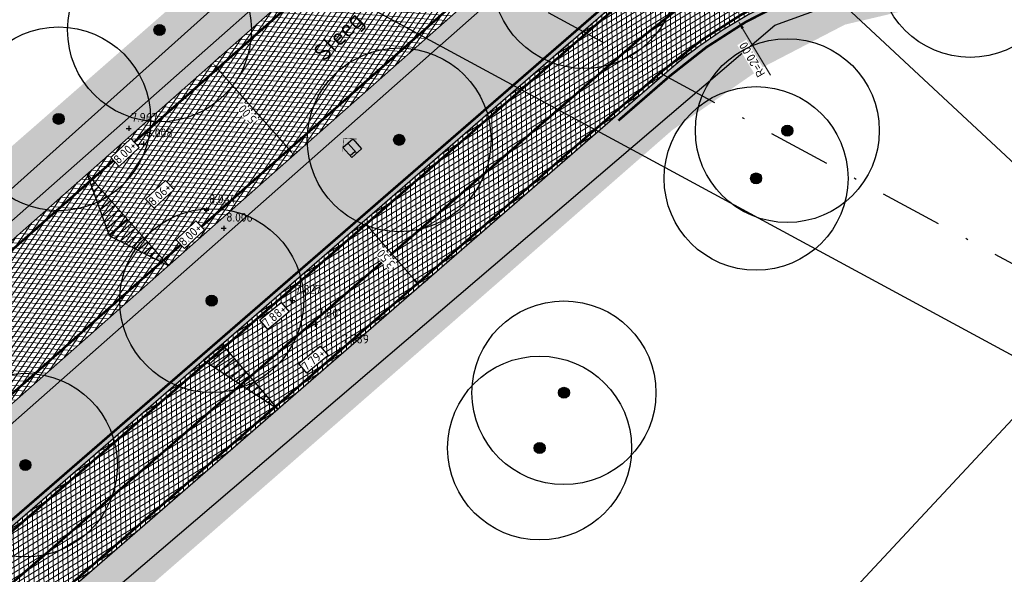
# Model space of a CAD drawing. Header units: metres. Extents: x 157685 to 160831, y 403691 to 406312.
# Tile 73 of 134: x 159751 to 159791, y 404932 to 404954. Entities that reach past the tile are written whole.
import ezdxf
from ezdxf.enums import TextEntityAlignment as Align

# ---------------------------------------------------------------- set-up
doc = ezdxf.new("R2010")
doc.units = ezdxf.units.M
doc.header["$PDMODE"] = 35
for name, pattern in [('DASHDOT2', [12.7, 6.35, -3.175, 0, -3.175]), ('VW-1-3_STREEP', [4, 1, -3]), ('VW-30-270_STREEP', [3, 0.3, -2.7])]:
    doc.linetypes.add(name, pattern=pattern)
doc.layers.get('Defpoints').update_dxf_attribs({"color": 171})
for name, color, linetype, lineweight in [('B-WE-GR-BOOM-S (ingemeten)', 90, 'Continuous', 25), ('B-WE-OG-HOOGTEPUNT-S', 7, 'Continuous', 25), ('B-WE-OG-HOOGTEPUNT-T18', 10, 'Continuous', 18), ('B-WE-OG-TOPOGRAFIE-T35', 7, 'Continuous', 35), ('N-WE-GR-DOORWORTELBARE RUIMTE-G', 80, 'Continuous', 35), ('N-WE-GR-GRAS-A', 62, 'Continuous', 18), ('N-WE-GW-HOOGTE_AFWERKHOOGTE-T25', 7, 'Continuous', 25), ('N-WE-VH-GESLOTENVERHARDING_ASFALT-A-200', 253, 'Continuous', 18), ('N-WE-VH-HALFVERHARDING_GRASBETONSTEEN-A-200', 132, 'Continuous', 18), ('N-WE-VH-HALFVERHARDING_GRASBETONSTEEN-G', 7, 'Continuous', 35), ('N-WE-VH-KANTVERHARDING-G', 7, 'Continuous', 30), ('N-WE-VH-M', 7, 'Continuous', 18), ('N-WE-VH-VERHARDING_ASFALT-A', 252, 'Continuous', 18), ('N-WE-VW-MARKERING_LANGS_STREEP_13_010-G', 7, 'VW-1-3_STREEP', 13), ('N-WE-VW-MARKERING_LANGS_STREEP_30270_010-G', 7, 'VW-30-270_STREEP', 13), ('N-WE-VW-MARKERING_LANGS_STREEP_DOORGETROKKEN_010-G', 7, 'Continuous', 13), ('X-XX-AL-BLADVERWIJZING_AS-G', 7, 'DASHDOT2', 25)]:
    doc.layers.add(name, color=color, linetype=linetype, lineweight=lineweight)
doc.layers.add('Iv-a-afwateringsprofiel', color=5, linetype='Continuous')
doc.styles.add('NLCS-ISO', font='NLCS-ISO.TTF')
doc.styles.add('NLCS-ISO-M200-T18', font='NLCS-ISO.TTF', dxfattribs={"height": 0.36})
doc.styles.add('NLCS-ISO-M200-T35', font='NLCS-ISO.TTF', dxfattribs={"height": 0.7})
doc.dimstyles.new('NLCS-M200-T18-PIJL_L2_H2', dxfattribs={"dimscale": 0.2, "dimtxt": 0.36, "dimasz": 1.8, "dimexe": 2, "dimexo": 2, "dimgap": 0.7, "dimtad": 1, "dimzin": 0, "dimdsep": 46, "dimtxsty": 'NLCS-ISO-M200-T18', "dimcen": 0, "dimdle": 2, "dimclrd": 256, "dimclre": 256, "dimclrt": 256, "dimazin": 0, "dimtfac": 1, "dimtofl": 0, "dimtmove": 0, "dimatfit": 3, "dimfxl": 2, "dimfxlon": 1, "dimtfill": 1, "dimtfillclr": 256, "dimtolj": 1, "dimtzin": 0, "dimlwd": -1, "dimlwe": -1, "dimarcsym": 0})
pattern_1 = [(0, (0, 0), (1, 1), [0.12, -0.8]), (45, (0.4, 0.2), (-0.113137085, 1.8667619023), [0.12, -0.8]), (30, (0.08, 0.12), (0.2274613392, 1.2860254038), [0.12, -0.8]), (15, (0.32, 0.48), (0.3856270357, 0.724494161), [0.12, -0.8]), (135, (0.16, 2), (-0.02828427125, -0.6505382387), [0.12, -0.8]), (150, (1.2, 0.4), (0.2156921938, -0.5864101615), [0.12, -0.8]), (165, (0.24, 0.04), (0.1434520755, -0.7010146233), [0.12, -0.8]), (85, (0.4, 0.4), (-0.8726773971, 1.0400164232), [0.12, -0.8]), (100, (0, 0), (-1.1121176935, 0.7787131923), [0.12, -0.8])]
pattern_2 = [(45, (0, 0), (-0.19798989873, 0.19798989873), [0.14, -0.14]), (135, (0, 0), (-0.19798989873, -0.19798989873), [0.14, -0.14]), (45, (-0.099, 0.099), (-0.19798989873, 0.19798989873), [0.14, -0.14]), (135, (0.099, 0.099), (-0.19798989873, -0.19798989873), [0.14, -0.14])]

# ---------------------------------------------------------------- blocks, each defined once
blk = doc.blocks.new('*D802')
at = {"layer": 'Defpoints', "color": 0, "transparency": 16777216}
for p in [(159759.079, 404952.652), (159759.079, 404952.652), (159762.389, 404948.905)]:
    blk.add_point(p, dxfattribs=at)
at = {"layer": 'N-WE-VH-M', "transparency": 16777216}
for p, q in [((159759.079, 404952.652), (159759.378, 404952.917)), ((159762.151, 404949.175), (159759.317, 404952.382)), ((159762.389, 404948.905), (159762.689, 404949.17))]:
    blk.add_line(p, q, dxfattribs=at)
for points in [[(159759.272, 404952.342), (159759.362, 404952.422), (159759.079, 404952.652)], [(159762.106, 404949.135), (159762.196, 404949.214), (159762.389, 404948.905)]]:
    blk.add_solid(points, dxfattribs=at)
at = {"layer": 'N-WE-VH-M', "transparency": 16777216, "insert": (159760.494, 404950.566), "char_height": 0.36, "attachment_point": 5, "rotation": 131.4605, "style": 'NLCS-ISO-M200-T18', "bg_fill": 3, "box_fill_scale": 1.1, "bg_fill_color": 256, "bg_fill_true_color": 13158600, "bg_fill_transparency": 0}
blk.add_mtext('\\A1;5.00', dxfattribs=at)
blk = doc.blocks.new('*D803')
at = {"layer": 'Defpoints', "color": 0, "transparency": 16777216}
for p in [(159765.238, 404946.191), (159765.238, 404946.191), (159767.531, 404943.548)]:
    blk.add_point(p, dxfattribs=at)
at = {"layer": 'N-WE-VH-M', "transparency": 16777216}
for p, q in [((159765.238, 404946.191), (159765.54, 404946.453)), ((159767.296, 404943.82), (159765.473, 404945.919)), ((159767.531, 404943.548), (159767.834, 404943.81))]:
    blk.add_line(p, q, dxfattribs=at)
for points in [[(159765.428, 404945.88), (159765.519, 404945.959), (159765.238, 404946.191)], [(159767.25, 404943.78), (159767.341, 404943.859), (159767.531, 404943.548)]]:
    blk.add_solid(points, dxfattribs=at)
at = {"layer": 'N-WE-VH-M', "transparency": 16777216, "insert": (159766.143, 404944.66), "char_height": 0.36, "attachment_point": 5, "rotation": 130.9515, "style": 'NLCS-ISO-M200-T18', "bg_fill": 3, "box_fill_scale": 1.1, "bg_fill_color": 256, "bg_fill_true_color": 13158600, "bg_fill_transparency": 0}
blk.add_mtext('\\A1;3.50', dxfattribs=at)
blk = doc.blocks.new('*D819')
at = {"layer": 'Defpoints', "color": 0, "transparency": 16777216}
for p in [(159780.506, 404954.38), (159790.702, 404937.174)]:
    blk.add_point(p, dxfattribs=at)
at = {"layer": 'N-WE-VH-M', "transparency": 16777216}
blk.add_line((159781.823, 404952.157), (159780.689, 404954.07), dxfattribs=at)
blk.add_solid([(159780.638, 404954.04), (159780.741, 404954.101), (159780.506, 404954.38)], dxfattribs=at)
at = {"layer": 'N-WE-VH-M', "transparency": 16777216, "insert": (159781.073, 404952.796), "char_height": 0.36, "attachment_point": 5, "rotation": 120.6523, "style": 'NLCS-ISO-M200-T18', "bg_fill": 3, "box_fill_scale": 1.1, "bg_fill_color": 256, "bg_fill_true_color": 13158600, "bg_fill_transparency": 0}
blk.add_mtext('\\A1;R=20.00', dxfattribs=at)
blk = doc.blocks.new('SGR-BOOM_01')
at = {"ltscale": 0.1}
h = blk.add_hatch(color=256, dxfattribs=at)
edge = h.paths.add_edge_path()
edge.add_arc((0, 0), 0.15, 0, 360)
for radius in [2.5, 0.045]:
    blk.add_circle((0, 0), radius)
blk.add_circle((0, 0), 0.15, dxfattribs=at)
blk = doc.blocks.new('SOG-HOOGTEPUNT-SO')
for p, q in [((-0.5, 0), (0.5, 0)), ((0, 0.5), (0, -0.5))]:
    blk.add_line(p, q)
blk = doc.blocks.new('*U873')
h = blk.add_hatch()
h.set_pattern_fill('AMO-BODEM_LEEM', color=256, scale=0.1, angle=135, pattern_type=2)
h.set_pattern_definition([(270, (0.5, -1.5295), (0.25, -6e-17), [])])
h.paths.add_polyline_path([(3.5, 0), (3.5, 1), (0, 0)])
blk.add_lwpolyline([(3.5, 0), (3.5, 1), (0, 0)], close=True)
blk = doc.blocks.new('*U874')
h = blk.add_hatch()
h.set_pattern_fill('AMO-BODEM_LEEM', color=256, scale=0.1, angle=135, pattern_type=2)
h.set_pattern_definition([(270, (-0.5, -0.5295), (0.25, -6e-17), [])])
h.paths.add_polyline_path([(2.5, 0), (2.5, 1), (0, 0)])
h = blk.add_hatch()
h.set_pattern_fill('AMO-BODEM_LEEM', color=256, scale=0.1, angle=135, pattern_type=2)
h.set_pattern_definition([(270, (-1.5, -0.5295), (0.25, -6e-17), [])])
h.paths.add_polyline_path([(2.5, 0), (2.5, 1), (5, 0)])
for points in [[(2.5, 0), (2.5, 1), (0, 0)], [(2.5, 0), (2.5, 1), (5, 0)]]:
    blk.add_lwpolyline(points, close=True)
blk = doc.blocks.new('*U887')
at = {"true_color": 0xff0000}
h = blk.add_hatch(dxfattribs=at)
h.set_pattern_fill('ANGLE', color=1)
h.set_pattern_definition([(0, (-159856.017, -405056.472), (0, 6.985), [5.08, -1.905]), (90, (-159856.017, -405056.472), (-6.985, 4e-16), [5.08, -1.905])])
h.paths.add_polyline_path([(-0.27, 0), (0, 0), (0, 0.54), (-0.27, 0.54)])
h = blk.add_hatch(color=1, dxfattribs=at)
h.dxf.hatch_style = 1
h.paths.add_polyline_path([(-0.27, 0), (0, 0), (0, 0.54), (-0.27, 0.54)])
for points in [[(-0.27, 0.54), (0.27, 0.54), (0.27, 0), (-0.27, 0), (-0.27, 0.54)], [(0, 0.54), (0, 0)]]:
    blk.add_lwpolyline(points)

msp = doc.modelspace()

# ---------------------------------------------------------------- hatches: boundary and pattern name
at = {"layer": 'N-WE-GR-GRAS-A'}
h = msp.add_hatch(dxfattribs=at)
h.set_pattern_fill('AGR-GRAS_01-SO', color=256, scale=0.04, pattern_type=2)
h.set_pattern_definition(pattern_1)
edge = h.paths.add_edge_path()
edge.add_line((159578.537, 404700.082), (159578.625, 404700.035))
edge.add_line((159578.625, 404700.035), (159603.922, 404747.033))
edge.add_arc((160443.178, 404295.316), 953.1, 142.366385, 151.709261, ccw=False)
edge.add_line((159688.388, 404877.288), (159703.879, 404897.38))
edge.add_arc((159943.914, 404712.304), 303.1, 131.46054, 142.36639, ccw=False)
edge.add_line((159743.23, 404939.45), (159776.721, 404969.04))
edge.add_arc((159712.563, 405041.658), 96.9, 311.46054, 330.69984)
edge.add_line((159797.067, 404994.236), (159804.301, 405007.127))
edge.add_arc((159370.97, 405250.302), 496.9, 330.69984, 331.54385)
edge.add_arc((159801.33, 405017.062), 7.4, 331.5438, 413.6718)
edge.add_line((159805.714, 405023.024), (159801.381, 405026.21))
edge.add_line((159801.381, 405026.21), (159800.351, 405025.665))
edge.add_line((159800.351, 405025.665), (159805.162, 405022.107))
edge.add_line((159805.162, 405022.107), (159806.471, 405020.184))
edge.add_line((159806.471, 405020.184), (159806.992, 405018.771))
edge.add_line((159806.992, 405018.771), (159807.143, 405017.767))
edge.add_line((159807.143, 405017.767), (159807.112, 405016.413))
edge.add_line((159807.112, 405016.413), (159806.624, 405014.831))
edge.add_line((159806.624, 405014.831), (159805.851, 405013.431))
edge.add_line((159805.851, 405013.431), (159803.555, 405009.274))
edge.add_line((159803.555, 405009.274), (159800.267, 405003.32))
edge.add_line((159800.267, 405003.32), (159797.222, 404997.907))
edge.add_line((159797.222, 404997.907), (159794.825, 404994.062))
edge.add_line((159794.825, 404994.062), (159792.052, 404989.614))
edge.add_line((159792.052, 404989.614), (159789.568, 404985.631))
edge.add_line((159789.568, 404985.631), (159787.111, 404981.689))
edge.add_line((159787.111, 404981.689), (159786.367, 404981.43))
edge.add_line((159786.367, 404981.43), (159785.402, 404981.455))
edge.add_line((159785.402, 404981.455), (159784.329, 404982.006))
edge.add_line((159784.329, 404982.006), (159784.072, 404983.158))
edge.add_line((159784.072, 404983.158), (159781.79, 404980.277))
edge.add_line((159781.79, 404980.277), (159782.34, 404980.26))
edge.add_line((159782.34, 404980.26), (159783.075, 404979.722))
edge.add_line((159783.075, 404979.722), (159783.322, 404978.725))
edge.add_line((159783.322, 404978.725), (159782.665, 404977.493))
edge.add_line((159782.665, 404977.493), (159781.725, 404976.365))
edge.add_line((159781.725, 404976.365), (159780.338, 404975.397))
edge.add_line((159780.338, 404975.397), (159779.141, 404975.529))
edge.add_line((159779.141, 404975.529), (159778.15, 404976.408))
edge.add_line((159778.15, 404976.408), (159774.507, 404973.806))
edge.add_line((159774.507, 404973.806), (159775.855, 404972.738))
edge.add_line((159775.855, 404972.738), (159776.065, 404971.807))
edge.add_line((159776.065, 404971.807), (159775.252, 404970.59))
edge.add_line((159775.252, 404970.59), (159764.522, 404961.185))
edge.add_line((159764.522, 404961.185), (159761.655, 404958.677))
edge.add_line((159761.655, 404958.677), (159755.159, 404952.994))
edge.add_line((159755.159, 404952.994), (159747.779, 404946.537))
edge.add_line((159747.779, 404946.537), (159741.435, 404940.985))
edge.add_line((159741.435, 404940.985), (159735.582, 404935.858))
edge.add_line((159735.582, 404935.858), (159732.249, 404932.978))
edge.add_line((159732.249, 404932.978), (159724.519, 404926.295))
edge.add_line((159724.519, 404926.295), (159723.154, 404926.405))
edge.add_line((159723.154, 404926.405), (159720.41, 404923.843))
edge.add_line((159720.41, 404923.843), (159720.646, 404922.925))
edge.add_line((159720.646, 404922.925), (159720.42, 404921.555))
edge.add_line((159720.42, 404921.555), (159719.235, 404919.179))
edge.add_line((159719.235, 404919.179), (159714.424, 404913.445))
edge.add_line((159714.424, 404913.445), (159710.805, 404909.132))
edge.add_line((159710.805, 404909.132), (159703.002, 404899.567))
edge.add_line((159703.002, 404899.567), (159699.292, 404895.019))
edge.add_line((159699.292, 404895.019), (159696.502, 404891.486))
edge.add_line((159696.502, 404891.486), (159692.665, 404886.298))
edge.add_line((159692.665, 404886.298), (159687.387, 404879.181))
edge.add_line((159687.387, 404879.181), (159682.728, 404872.955))
edge.add_line((159682.728, 404872.955), (159679.837, 404869.146))
edge.add_line((159679.837, 404869.146), (159678.661, 404867.936))
edge.add_line((159678.661, 404867.936), (159677.233, 404867.463))
edge.add_line((159677.233, 404867.463), (159675.528, 404867.959))
edge.add_line((159675.528, 404867.959), (159672.558, 404862.105))
edge.add_line((159672.558, 404862.105), (159672.186, 404860.193))
edge.add_line((159672.186, 404860.193), (159669.601, 404856.141))
edge.add_line((159669.601, 404856.141), (159666.726, 404851.634))
edge.add_line((159666.726, 404851.634), (159660.021, 404842.004))
edge.add_line((159660.021, 404842.004), (159655.117, 404834.897))
edge.add_line((159655.117, 404834.897), (159649.908, 404827.18))
edge.add_line((159649.908, 404827.18), (159641.553, 404814.478))
edge.add_line((159641.553, 404814.478), (159640.27, 404813.801))
edge.add_line((159640.27, 404813.801), (159636.523, 404808.465))
edge.add_line((159636.523, 404808.465), (159636.084, 404806.489))
edge.add_line((159636.084, 404806.489), (159635.211, 404804.964))
edge.add_line((159635.211, 404804.964), (159629.231, 404795.277))
edge.add_line((159629.231, 404795.277), (159624.047, 404786.503))
edge.add_line((159624.047, 404786.503), (159620.358, 404780.025))
edge.add_line((159620.358, 404780.025), (159618.669, 404777.06))
edge.add_line((159618.669, 404777.06), (159615.039, 404770.951))
edge.add_line((159615.039, 404770.951), (159611.328, 404765.074))
edge.add_line((159611.328, 404765.074), (159609.216, 404761.033))
edge.add_line((159609.216, 404761.033), (159606.31, 404755.337))
edge.add_line((159606.31, 404755.337), (159604.715, 404752.21))
edge.add_line((159604.715, 404752.21), (159603.494, 404750.206))
edge.add_line((159603.494, 404750.206), (159602.388, 404749.312))
edge.add_line((159602.388, 404749.312), (159598.336, 404741.032))
edge.add_line((159598.336, 404741.032), (159597.771, 404738.825))
edge.add_line((159597.771, 404738.825), (159593.117, 404730.384))
edge.add_line((159593.117, 404730.384), (159584.671, 404715.084))
edge.add_line((159584.671, 404715.084), (159578.646, 404703.795))
edge.add_line((159578.646, 404703.795), (159576.157, 404699.58))
edge.add_line((159576.157, 404699.58), (159571.284, 404691.481))
edge.add_line((159571.284, 404691.481), (159567.335, 404684.592))
edge.add_line((159567.335, 404684.592), (159561.542, 404673.956))
edge.add_line((159561.542, 404673.956), (159556.364, 404664.45))
edge.add_line((159556.364, 404664.45), (159553.689, 404659.538))
edge.add_line((159553.689, 404659.538), (159553.005, 404658.675))
edge.add_line((159553.005, 404658.675), (159551.85, 404658.95))
edge.add_line((159551.85, 404658.95), (159550.35, 404657.334))
edge.add_line((159550.35, 404657.334), (159553.143, 404656.022))
edge.add_line((159553.143, 404656.022), (159554.697, 404655.952))
edge.add_arc((159121.478, 404899.123), 496.8, 330.69395, 331.70926)
edge.add_line((159558.938, 404663.667), (159578.537, 404700.082))
h = msp.add_hatch(dxfattribs=at)
h.set_pattern_fill('AGR-GRAS_01-SO', color=256, scale=0.04, pattern_type=2)
h.set_pattern_definition(pattern_1)
h.paths.add_polyline_path([(159704.464, 404883.321), (159721.618, 404904.36, -0.043037), (159745.961, 404929.463), (159773.681, 404953.519), (159775.3, 404954.923, -0.096117), (159783.055, 404959.395), (159785.027, 404960.074, 0.088258), (159791.15, 404963.479), (159790.139, 404964.311, 0.368354), (159780.54, 404964.14), (159747.335, 404934.804, 0.047622), (159708.789, 404893.594), (159693.298, 404873.502, 0.038623), (159613.293, 404751.288), (159613.69, 404749.933), (159615.627, 404748.877), (159620.079, 404757.128, -0.047339)])
h = msp.add_hatch(dxfattribs=at)
h.set_pattern_fill('AGR-GRAS_01-SO', color=256, scale=0.04, pattern_type=2)
h.set_pattern_definition(pattern_1)
h.paths.add_polyline_path([(159793.9, 404961.218, -0.095814), (159786.166, 404956.765), (159784.194, 404956.086, 0.096117), (159777.594, 404952.28), (159775.492, 404950.456), (159748.255, 404926.819, 0.043037), (159724.331, 404902.149), (159707.177, 404881.109, 0.047339), (159623.159, 404755.466), (159618.7, 404747.201), (159621.349, 404745.756), (159621.61, 404746.297), (159621.556, 404747.585), (159624.769, 404754.028), (159630.237, 404764.183), (159635.02, 404772.605), (159641.508, 404783.897), (159646.319, 404792.167), (159649.657, 404797.508), (159653.808, 404803.951), (159657.062, 404808.991), (159660.674, 404814.401), (159665.083, 404821.005), (159667.487, 404824.606), (159670.672, 404829.376), (159674.305, 404834.483), (159677.015, 404838.176), (159680.886, 404843.449), (159687.706, 404852.716), (159700.154, 404869.478), (159708.122, 404879.385), (159714.696, 404887.559), (159721.812, 404896.013), (159728.349, 404903.744), (159735.346, 404912.018), (159743.593, 404919.691), (159750.886, 404926.404), (159758.966, 404933.436), (159770.64, 404943.629), (159777.82, 404949.918), (159781.491, 404952.471), (159784.861, 404954.222), (159789.856, 404955.396), (159795.443, 404956.991), (159797.404, 404958.338)])
at = {"layer": 'N-WE-VH-GESLOTENVERHARDING_ASFALT-A-200', "true_color": 0xcf7363}
h = msp.add_hatch(dxfattribs=at)
h.set_pattern_fill('AVH-ASFALT-SO', color=23, scale=0.2, pattern_type=2)
h.set_pattern_definition([(31.649933, (159085.91157, 404918.0169), (-0.104945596, 0.17025399), []), (91.649933, (159085.91157, 404918.0169), (-0.19991708, -0.005758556), [])])
h.paths.add_polyline_path([(159748.255, 404926.819), (159775.492, 404950.456), (159777.594, 404952.28, -0.096117), (159784.194, 404956.086), (159786.166, 404956.765, 0.102339), (159794.354, 404961.622), (159791.617, 404963.872, -0.095951), (159785.027, 404960.074), (159783.055, 404959.395, 0.096117), (159775.3, 404954.923), (159773.198, 404953.1), (159745.961, 404929.463, 0.043037), (159721.618, 404904.36), (159704.464, 404883.321, 0.047339), (159620.079, 404757.128), (159566.866, 404658.507, -0.001756), (159565.031, 404655.135), (159568.406, 404654.011, 0.001466), (159569.946, 404656.845), (159623.159, 404755.466, -0.047339), (159707.177, 404881.109), (159724.331, 404902.149, -0.043037)])
at = {"layer": 'N-WE-VH-HALFVERHARDING_GRASBETONSTEEN-A-200'}
h = msp.add_hatch(dxfattribs=at)
h.set_pattern_fill('AVH-GRASBETONSTEEN_02-SO', color=256, scale=0.2, pattern_type=2)
h.set_pattern_definition(pattern_2)
h.paths.add_polyline_path([(159797.59, 404993.943), (159804.824, 405006.833, 0.003683), (159808.363, 405013.251, 0.374521), (159806.069, 405023.508), (159801.737, 405026.693), (159801.381, 405026.21), (159805.714, 405023.024, -0.374521), (159807.836, 405013.536, -0.003683), (159804.301, 405007.127), (159797.067, 404994.236, -0.084145), (159776.721, 404969.04), (159743.23, 404939.45, 0.047622), (159703.879, 404897.38), (159688.388, 404877.288, 0.008608), (159668.802, 404850.961), (159669.247, 404850.552, -0.008627), (159688.863, 404876.921), (159704.355, 404897.013, -0.047622), (159743.627, 404939.001), (159777.119, 404968.59, 0.084145)])
h = msp.add_hatch(dxfattribs=at)
h.set_pattern_fill('AVH-GRASBETONSTEEN_02-SO', color=256, scale=0.2, pattern_type=2)
h.set_pattern_definition(pattern_2)
h.paths.add_polyline_path([(159780.54, 404964.14, -0.368354), (159790.139, 404964.311), (159791.15, 404963.479, 0.007629), (159791.617, 404963.872), (159790.52, 404964.774, 0.368354), (159780.142, 404964.59), (159746.938, 404935.254, 0.047622), (159708.314, 404893.96), (159692.823, 404873.868, 0.008789), (159672.953, 404847.139), (159673.397, 404846.73, -0.008808), (159693.298, 404873.502), (159708.789, 404893.594, -0.047622), (159747.335, 404934.804)])
h.paths.add_polyline_path([(159794.354, 404961.622, -0.006462), (159793.9, 404961.218), (159797.404, 404958.338), (159797.785, 404958.801)])
at = {"layer": 'N-WE-VH-VERHARDING_ASFALT-A'}
h = msp.add_hatch(dxfattribs=at)
h.set_pattern_fill('AVH-ASFALT', color=256, scale=0.2, angle=90, pattern_type=2)
h.set_pattern_definition([(355.606926, (158844.5507, 404349.5947), (0.0153197, 0.199412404), []), (55.606926, (158844.5507, 404349.5947), (-0.165036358, 0.11297345), [])])
h.paths.add_polyline_path([(159780.142, 404964.59), (159776.832, 404968.337), (159743.627, 404939.001, 0.047622), (159704.355, 404897.013), (159688.863, 404876.921, 0.040789), (159604.45, 404746.749), (159579.772, 404700.899), (159581.492, 404693.545), (159608.853, 404744.379, -0.040789), (159692.823, 404873.868), (159708.314, 404893.96, -0.047622), (159746.938, 404935.254)])

# ---------------------------------------------------------------- linework, layer by layer
at = {"color": 210, "const_width": 0.02}
msp.add_lwpolyline([(159764.382, 404949.049), (159764.416, 404949.587), (159764.955, 404949.553)], dxfattribs=at)
at = {"layer": 'Defpoints'}
for points in [[(159801.675, 404935.324), (159894.077, 405105.882), (159848.431, 405130.612), (159756.028, 404960.054)], [(159683.125, 404821.581), (159796.931, 404943.736), (159758.95, 404979.129), (159645.144, 404856.974)]]:
    msp.add_lwpolyline(points, close=True, dxfattribs=at)
for points in [[(159642.502, 404787.404), (159653.667, 404805.167), (159667.925, 404827.372), (159679.087, 404842.668), (159696.99, 404866.609), (159709.051, 404881.903), (159717.6, 404892.831), (159735.308, 404912.912), (159750.538, 404927.294), (159782.001, 404954.196), (159792.376, 404957.974), (159797.427, 404958.658), (159797.703, 404958.868), (159801.099, 404962.754), (159801.717, 404963.509), (159799.556, 404965.672), (159802.656, 404969.562), (159803.731, 404973.459), (159804.791, 404978.133), (159815.817, 404999.57), (159827.676, 405021.225)], [(159807.33, 405020.213), (159807.713, 405014.499), (159800.939, 405002.944), (159790.919, 404986.345), (159786.127, 404980.317), (159781.287, 404975.629), (159774.134, 404968.392), (159746.683, 404943.767), (159725.155, 404924.511), (159716.757, 404914.198), (159704.04, 404898.644), (159699.495, 404894.337), (159694.124, 404885.687), (159673.786, 404859.808), (159655.102, 404833.204), (159643.114, 404816.535), (159642.484, 404815.486), (159633.123, 404800.277), (159624.85, 404785.964)]]:
    msp.add_lwpolyline(points, dxfattribs=at)
at = {"layer": 'N-WE-GR-DOORWORTELBARE RUIMTE-G', "const_width": 0.1}
for points in [[(159773.067, 404953.251), (159775.169, 404955.074, -0.096117), (159782.99, 404959.584), (159784.962, 404960.263, 0.087744), (159790.993, 404963.609, 0.087744)], [(159794.057, 404961.089, -0.096177), (159786.231, 404956.575), (159784.259, 404955.897, 0.096117), (159777.725, 404952.129), (159775.623, 404950.305)], [(159773.55, 404953.67), (159745.83, 404929.614, 0.043037), (159721.463, 404904.487), (159704.309, 404883.447, 0.047339), (159619.903, 404757.223), (159615.603, 404749.254)]]:
    msp.add_lwpolyline(points, format="xyb", dxfattribs=at)
at = {"layer": 'N-WE-VH-HALFVERHARDING_GRASBETONSTEEN-G'}
for points in [[(159807.836, 405013.536, -0.003683), (159804.301, 405007.127), (159797.067, 404994.236, -0.084145), (159776.721, 404969.04), (159743.23, 404939.45, 0.047622), (159703.879, 404897.38), (159688.388, 404877.288, 0.040789), (159603.922, 404747.033), (159578.625, 404700.035)], [(159791.15, 404963.479), (159790.139, 404964.311, 0.368354), (159780.54, 404964.14), (159747.335, 404934.804, 0.047622), (159708.789, 404893.594), (159693.298, 404873.502, 0.038738), (159613.085, 404750.909, 0.038738)]]:
    msp.add_lwpolyline(points, format="xyb", dxfattribs=at)
at = {"layer": 'N-WE-VH-KANTVERHARDING-G'}
for points in [[(159808.363, 405013.251, -0.003683), (159804.824, 405006.833), (159797.59, 404993.943, -0.084145), (159777.119, 404968.59), (159743.627, 404939.001, 0.047622), (159704.355, 404897.013), (159688.863, 404876.921, 0.040789), (159604.45, 404746.749), (159559.554, 404663.335, -0.045169), (159510.092, 404588.502), (159486.644, 404559.167, -0.020167), (159394.3, 404452.736), (159378.281, 404435.711)], [(159799.329, 404957.531), (159790.52, 404964.774, 0.368354), (159780.142, 404964.59), (159746.938, 404935.254, 0.047622), (159708.314, 404893.96), (159692.823, 404873.868, 0.040789), (159608.853, 404744.379), (159563.957, 404660.965, -0.045169), (159513.998, 404585.38), (159490.55, 404556.045, -0.020167), (159397.942, 404449.309), (159381.923, 404432.285)], [(159773.198, 404953.1), (159775.3, 404954.923, -0.096117), (159783.055, 404959.395), (159785.027, 404960.074, 0.095935), (159791.617, 404963.871, 0.095935)], [(159794.354, 404961.622, -0.102339), (159786.166, 404956.765), (159784.194, 404956.086, 0.096117), (159777.594, 404952.28), (159775.492, 404950.456)], [(159773.681, 404953.519), (159745.961, 404929.463, 0.043037), (159721.618, 404904.36), (159704.464, 404883.321, 0.047339), (159620.079, 404757.128), (159566.866, 404658.507, -0.049533), (159506.431, 404568.982), (159456.553, 404508.888, -0.018201), (159403.383, 404449.375), (159369.507, 404414.129, -0.104938), (159346.659, 404398.628), (159321.392, 404388.33, 0.0216), (159317.193, 404386.403), (159266.471, 404360.422, 0.071669), (159258.676, 404354.898, -0.073217), (159251.53, 404349.867), (159247.456, 404347.812, -0.042275), (159224.517, 404338.577), (159183.351, 404325.923, -0.155354), (159149.07, 404326.266), (159006.927, 404373.097, 0.13271)], [(159775.492, 404950.456), (159748.255, 404926.819, 0.043037), (159724.331, 404902.149), (159707.177, 404881.109, 0.047339), (159623.159, 404755.466), (159569.946, 404656.845, -0.049533), (159509.125, 404566.747), (159459.246, 404506.653, -0.018201), (159405.906, 404446.95), (159372.03, 404411.704, -0.104938), (159347.98, 404395.387), (159322.713, 404385.089, 0.0216), (159318.789, 404383.288), (159268.067, 404357.307, 0.071669), (159261.086, 404352.36, -0.073217), (159253.106, 404346.742), (159249.033, 404344.687, -0.008097), (159244.661, 404342.57, -0.008097)]]:
    msp.add_lwpolyline(points, format="xyb", dxfattribs=at)
at = {"layer": 'N-WE-VW-MARKERING_LANGS_STREEP_13_010-G', "const_width": 0.1, "flags": 128}
for points in [[(158799.756, 404333.338), (158842.519, 404353.833, -0.059427), (158887.858, 404369.272), (158962.353, 404385.111, -0.043438), (158976.501, 404386.855, -0.089181), (159005.299, 404382.737), (159140.85, 404337.828, 0.155199), (159194.07, 404337.19), (159205.754, 404340.753, 0.044299), (159246.372, 404357.205), (159334.156, 404402.171, 0.085818), (159378.5, 404435.505), (159382.238, 404439.478), (159394.519, 404452.53, 0.020167), (159486.879, 404558.98), (159510.326, 404588.314, 0.045169), (159559.818, 404663.193), (159604.714, 404746.607, -0.040789), (159689.101, 404876.738), (159704.592, 404896.83, -0.047622), (159743.826, 404938.776), (159774.632, 404965.993)], [(159777.546, 404962.696), (159746.739, 404935.479, 0.047622), (159708.077, 404894.143), (159692.585, 404874.052, 0.040789), (159608.589, 404744.521), (159563.693, 404661.108, -0.045169), (159513.763, 404585.567), (159490.316, 404556.232, -0.020167), (159397.723, 404449.515), (159385.442, 404436.463), (159381.704, 404432.49, -0.085818), (159336.162, 404398.254), (159248.378, 404353.289, -0.044258), (159207.079, 404336.557), (159195.354, 404332.981, -0.155199), (159139.467, 404333.651), (159003.916, 404378.561, 0.133134), (158963.268, 404380.807), (158888.773, 404364.968, 0.059427), (158844.421, 404349.865), (158801.658, 404329.37)]]:
    msp.add_lwpolyline(points, format="xyb", dxfattribs=at)
at = {"layer": 'N-WE-VW-MARKERING_LANGS_STREEP_30270_010-G', "const_width": 0.1, "flags": 128}
msp.add_lwpolyline([(159792.987, 404962.746, -0.099404), (159785.597, 404958.419), (159783.624, 404957.741, 0.096117), (159776.447, 404953.601), (159774.345, 404951.778), (159747.108, 404928.141, 0.043037), (159722.974, 404903.255), (159705.82, 404882.215, 0.047339), (159621.619, 404756.297), (159568.406, 404657.676, -0.049533), (159507.778, 404567.864), (159457.899, 404507.77, -0.018201), (159404.644, 404448.163), (159370.769, 404412.916, -0.104938), (159347.32, 404397.007), (159322.053, 404386.71, 0.0216), (159317.991, 404384.846), (159267.269, 404358.864, 0.071669), (159259.881, 404353.629, -0.073217), (159252.318, 404348.305), (159248.244, 404346.25, -0.042275), (159225.031, 404336.904), (159183.865, 404324.25, -0.155354), (159148.523, 404324.604), (159006.38, 404371.435, 0.13271), (158958.589, 404374.036), (158889.709, 404359.391, 0.060783), (158843.489, 404343.512), (158697.828, 404272.731, 0.296478), (158667.884, 404223.004), (158671.6, 404115.088), (158672.048, 404104.097)], format="xyb", dxfattribs=at)
at = {"layer": 'N-WE-VW-MARKERING_LANGS_STREEP_DOORGETROKKEN_010-G', "const_width": 0.1, "flags": 128}
for points in [[(159773.297, 404952.986), (159775.398, 404954.81, -0.096117), (159783.104, 404959.254), (159785.076, 404959.932, 0.095935), (159791.715, 404963.757, 0.095935)], [(159794.253, 404961.733, -0.102339), (159786.117, 404956.906), (159784.145, 404956.228, 0.096117), (159777.495, 404952.393), (159775.394, 404950.569)], [(159773.78, 404953.405), (159746.059, 404929.35, 0.043037), (159721.734, 404904.266), (159704.58, 404883.226, 0.047339), (159620.211, 404757.057), (159566.998, 404658.436, -0.049533), (159506.547, 404568.886), (159456.668, 404508.792, -0.018201), (159403.491, 404449.271), (159369.615, 404414.025, -0.104938), (159346.716, 404398.489), (159321.449, 404388.191, 0.0216), (159317.262, 404386.27), (159266.54, 404360.288, 0.071669), (159258.779, 404354.789, -0.073217), (159251.597, 404349.733), (159247.524, 404347.678, -0.042275), (159224.561, 404338.434), (159183.395, 404325.78, -0.155354), (159149.023, 404326.124), (159006.88, 404372.954, 0.13271)], [(159775.394, 404950.569), (159748.157, 404926.933, 0.043037), (159724.214, 404902.243), (159707.06, 404881.204, 0.047339), (159623.027, 404755.537), (159569.814, 404656.917, -0.049533), (159509.009, 404566.842), (159459.13, 404506.748, -0.018201), (159405.798, 404447.054), (159371.922, 404411.807, -0.104938), (159347.924, 404395.526), (159322.657, 404385.228, 0.0216), (159318.721, 404383.422), (159267.999, 404357.44, 0.071669), (159260.982, 404352.469, -0.073217), (159253.038, 404346.876), (159248.965, 404344.821, -0.008097), (159244.597, 404342.706, -0.008097)]]:
    msp.add_lwpolyline(points, format="xyb", dxfattribs=at)

# ---------------------------------------------------------------- block references
at = {"rotation": 41.39337546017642}
msp.add_blockref('*U887', (159764.952, 404948.98), dxfattribs=at)
at = {"layer": 'B-WE-GR-BOOM-S (ingemeten)', "xscale": 1.5, "yscale": 1.5, "zscale": 1.5}
for p in [(159774.232, 404956.18, 8.209), (159756.911, 404954.005, 7.958), (159752.799, 404950.375, 8.069), (159766.684, 404949.52, 8.224), (159759.041, 404942.957, 8.259), (159773.402, 404939.198, 7.473), (159772.411, 404936.942, 7.389), (159751.444, 404936.246, 8.202)]:
    msp.add_blockref('SGR-BOOM_01', p, dxfattribs=at)
at = {"layer": 'B-WE-OG-HOOGTEPUNT-S', "xscale": 0.2, "yscale": 0.2, "zscale": 0.2}
for p in [(159755.655, 404949.986, 7.967), (159756.256, 404949.354, 8.008), (159758.826, 404946.652, 8.034), (159759.53, 404945.911, 8.006), (159762.326, 404942.97, 7.827), (159763.254, 404941.994, 7.801), (159764.256, 404940.94, 7.789)]:
    msp.add_blockref('SOG-HOOGTEPUNT-SO', p, dxfattribs=at)
at = {"layer": 'Iv-a-afwateringsprofiel'}
for name, p, rotation in [('*U874', (159757.275, 404944.386), 131.4605388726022), ('*U873', (159761.754, 404938.534), 130.9514932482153)]:
    msp.add_blockref(name, p, dxfattribs=dict(at, rotation=rotation))

# ---------------------------------------------------------------- texts
at = {"layer": 'B-WE-OG-HOOGTEPUNT-T18', "style": 'NLCS-ISO'}
for s, p in [('7.967', (159755.757, 404950.258, 7.967)), ('8.008', (159756.359, 404949.626, 8.008)), ('8.034', (159758.928, 404946.924, 8.034)), ('8.006', (159759.632, 404946.183, 8.006)), ('7.827', (159762.428, 404943.242, 7.827)), ('7.801', (159763.356, 404942.266, 7.801)), ('7.789', (159764.358, 404941.212, 7.789))]:
    msp.add_text(s, height=0.36, rotation=359.8908, dxfattribs=at).set_placement(p)
at = {"layer": 'B-WE-OG-TOPOGRAFIE-T35', "style": 'NLCS-ISO-M200-T35'}
msp.add_text('Steeg', height=0.7, rotation=45.0625, dxfattribs=at).set_placement((159764.276, 404953.678), align=Align.MIDDLE)

# ---------------------------------------------------------------- next in the draw order: dimensions: what is measured, and where the dimension line sits
at = {"layer": 'N-WE-VH-M'}
dim = msp.add_radius_dim(center=(159790.702, 404937.174), mpoint=(159780.506, 404954.38), dimstyle='NLCS-M200-T18-PIJL_L2_H2', override={"dimpost": 'R=<>'}, dxfattribs=at)
dim.commit()
dim.dimension.update_dxf_attribs({"geometry": '*D819', "text_midpoint": (159781.348, 404952.959), "dimtype": 164})

# ---------------------------------------------------------------- next in the draw order: linework, layer by layer
at = {"layer": 'X-XX-AL-BLADVERWIJZING_AS-G', "ltscale": 0.4, "extrusion": (0.00031445, -0.00204, 0.999998), "elevation": -775.836}
msp.add_lwpolyline([(159843.317, 404915.743), (159707.25, 404989.459)], dxfattribs=at)

# ---------------------------------------------------------------- next in the draw order: block references
at = {"layer": 'B-WE-GR-BOOM-S (ingemeten)', "xscale": 1.5, "yscale": 1.5, "zscale": 1.5}
for p in [(159789.969, 404956.634, 8.087), (159782.511, 404949.896, 7.565), (159781.238, 404947.945, 7.589)]:
    msp.add_blockref('SGR-BOOM_01', p, dxfattribs=at)

# ---------------------------------------------------------------- next in the draw order: texts
at = {"layer": 'N-WE-GW-HOOGTE_AFWERKHOOGTE-T25', "char_height": 0.36, "width": 0.97783, "attachment_point": 5, "style": 'NLCS-ISO-M200-T18', "bg_fill": 19, "box_fill_scale": 1.2, "bg_fill_color": 256, "bg_fill_transparency": 0}
for s, insert, rotation in [('8.00+', (159755.503, 404949.005), 43.5275), ('8.06+', (159756.925, 404947.296), 43.5275), ('8.00+', (159758.166, 404945.648), 43.5275), ('7.88+', (159761.6, 404942.336), 39.5909), ('7.79+', (159763.191, 404940.549), 39.5909)]:
    msp.add_mtext(s, dxfattribs=dict(at, insert=insert, rotation=rotation))

# ---------------------------------------------------------------- next in the draw order: dimensions: what is measured, and where the dimension line sits
at = {"layer": 'N-WE-VH-M'}
for p1, p2, picture, middle in [((159762.389, 404948.905), (159759.079, 404952.652), '*D802', (159760.494, 404950.566)), ((159767.531, 404943.548), (159765.238, 404946.191), '*D803', (159766.143, 404944.66))]:
    dim = msp.add_aligned_dim(p1=p1, p2=p2, distance=0, dimstyle='NLCS-M200-T18-PIJL_L2_H2', dxfattribs=at)
    dim.commit()
    dim.dimension.update_dxf_attribs({"geometry": picture, "text_midpoint": middle})

doc.saveas('drawing.dxf')
